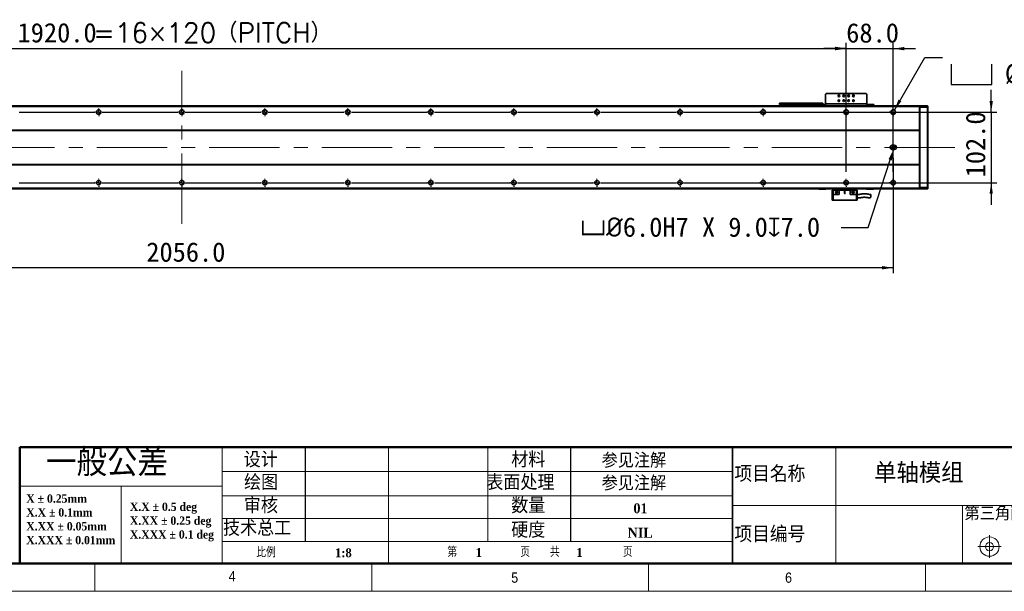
# Model space of a CAD drawing. Header units: millimetres. Extents: x 40 to 3320, y 40 to 2336.
# Tile 5 of 12: x 1171 to 2594, y 40 to 866. Entities that reach past the tile are written whole.
import ezdxf

# ---------------------------------------------------------------- set-up
doc = ezdxf.new("R2010")
doc.units = ezdxf.units.MM
doc.header["$LTSCALE"] = 8
doc.header["$PDSIZE"] = -1
doc.linetypes.add('CENTERX2', pattern=[20.32, 12.7, -2.54, 2.54, -2.54])
doc.layers.add('DIMNS', color=7, linetype='Continuous')
doc.layers.add('黑色实线', color=7, linetype='Continuous')
doc.styles.add('SLDTEXTSTYLE1', font='Gothic.ttf', dxfattribs={"width": 0.913})
doc.styles.add('SLDTEXTSTYLE2', font='timesbd.ttf', dxfattribs={"width": 0.933})
doc.styles.add('SLDTEXTSTYLE3', font='txt', dxfattribs={"bigfont": 'bigfont'})
doc.styles.add('SLDTEXTSTYLE4', font='txt', dxfattribs={"bigfont": 'bigfont'})
doc.styles.add('SLDTEXTSTYLE7', font='timesbd.ttf', dxfattribs={"width": 0.933, "bigfont": 'bigfont'})
doc.styles.add('SLDTEXTSTYLE8', font='txt')
doc.styles.add('SLDTEXTSTYLE9', font='txt', dxfattribs={"bigfont": 'bigfont'})
doc.dimstyles.new('SLDDIMSTYLE0', dxfattribs={"dimtxt": 28, "dimasz": 16, "dimexe": 0, "dimexo": 0.0625, "dimgap": 7, "dimtad": 2, "dimdec": 1, "dimrnd": 1e-09, "dimzin": 4, "dimdsep": 46, "dimtxsty": 'SLDTEXTSTYLE8', "dimsah": 1, "dimcen": 0.09, "dimadec": 0, "dimazin": 1, "dimtfac": 1, "dimtdec": 1, "dimtmove": 0, "dimatfit": 0, "dimfxl": 0, "dimfrac": 2, "dimtolj": 1, "dimtzin": 12, "dimarcsym": 0})
doc.dimstyles.new('SLDDIMSTYLE4', dxfattribs={"dimtxt": 28, "dimasz": 16, "dimexe": 0, "dimexo": 0.0625, "dimgap": 7, "dimtad": 0, "dimtih": 1, "dimtoh": 1, "dimdec": 1, "dimrnd": 1e-09, "dimzin": 4, "dimdsep": 46, "dimtxsty": 'SLDTEXTSTYLE8', "dimsah": 1, "dimcen": 0, "dimadec": 0, "dimazin": 1, "dimtfac": 1, "dimtdec": 1, "dimtofl": 0, "dimtmove": 0, "dimatfit": 3, "dimfxl": 0, "dimfrac": 2, "dimtolj": 1, "dimtzin": 12, "dimarcsym": 0})
doc.dimstyles.new('SLDDIMSTYLE5', dxfattribs={"dimtxt": 28, "dimasz": 16, "dimexe": 0, "dimexo": 0.0625, "dimgap": 7, "dimtad": 2, "dimdec": 1, "dimrnd": 1e-09, "dimzin": 4, "dimdsep": 46, "dimtxsty": 'SLDTEXTSTYLE8', "dimsah": 1, "dimcen": 0.09, "dimadec": 0, "dimazin": 1, "dimtfac": 1, "dimtdec": 1, "dimtofl": 0, "dimtmove": 0, "dimatfit": 3, "dimfxl": 0, "dimfrac": 2, "dimtolj": 1, "dimtzin": 12, "dimarcsym": 0})
doc.dimstyles.new('SLDDIMSTYLE7', dxfattribs={"dimtxt": 28, "dimasz": 16, "dimexe": 0, "dimexo": 0.0625, "dimgap": 7, "dimtad": 0, "dimtih": 1, "dimtoh": 1, "dimdec": 1, "dimrnd": 1e-09, "dimzin": 4, "dimdsep": 46, "dimtxsty": 'SLDTEXTSTYLE8', "dimsah": 1, "dimcen": 0, "dimadec": 0, "dimazin": 1, "dimtfac": 1, "dimtdec": 1, "dimtofl": 0, "dimtmove": 0, "dimatfit": 3, "dimfxl": 0, "dimfrac": 2, "dimtolj": 1, "dimtzin": 12, "dimarcsym": 0})

# ---------------------------------------------------------------- blocks, each defined once
blk = doc.blocks.new('SW_NOTE_0')
at = {"color": 0, "linetype": 'Continuous', "lineweight": 0, "char_height": 12, "attachment_point": 1, "style": 'SLDTEXTSTYLE2'}
for s, insert in [('X.X ± 0.5 deg', (0, 15.8)), ('X.XX ± 0.25 deg', (0, -4.2)), ('X.XXX ± 0.1 deg', (0, -24.2))]:
    blk.add_mtext(s, dxfattribs=dict(at, insert=insert))
blk = doc.blocks.new('SW_NOTE_1')
at = {"color": 0, "linetype": 'Continuous', "lineweight": 0, "char_height": 12, "attachment_point": 1, "style": 'SLDTEXTSTYLE2'}
for s, insert in [('X ± 0.25mm ', (0, 15.8)), ('X.X ± 0.1mm', (0, -4.2))]:
    blk.add_mtext(s, dxfattribs=dict(at, insert=insert))
blk = doc.blocks.new('SW_NOTE_2')
at = {"color": 0, "linetype": 'Continuous', "lineweight": 0, "char_height": 12, "attachment_point": 1, "style": 'SLDTEXTSTYLE2'}
for s, insert in [('X.XX ± 0.05mm', (0, 15.8)), ('X.XXX ± 0.01mm', (0, -4.2))]:
    blk.add_mtext(s, dxfattribs=dict(at, insert=insert))
blk = doc.blocks.new('_D_26')
at = {"layer": 'Defpoints', "color": 0}
for p in [(2434.1, 678.4), (2435, 681.2)]:
    blk.add_point(p, dxfattribs=at)
at = {"layer": '黑色实线', "color": 0, "lineweight": -2}
for p, q in [((2397.1, 565.7), (2429.1, 663.2)), ((2358.5, 565.7), (2397.1, 565.7))]:
    blk.add_line(p, q, dxfattribs=at)
at = {"layer": '黑色实线', "color": 0}
blk.add_solid([(2426.6, 664), (2431.6, 662.4), (2434.1, 678.4)], dxfattribs=at)
at = {"layer": '黑色实线', "color": 0, "insert": (1981.3, 580.2), "char_height": 28, "attachment_point": 1, "style": 'SLDTEXTSTYLE8'}
blk.add_mtext('\\A1;{\\fGDT|b0|i0|c134|p2;v\\fISOCPEUR|b0|i0|c134|p34;%%C}6.0H7 X 9.0{\\fGDT|b0|i0|c134|p2;x}7.0', dxfattribs=at)
blk = doc.blocks.new('_D_27')
at = {"layer": '黑色实线'}
for p, q in [((377.5, 671.1), (377.5, 499.4)), ((2433.5, 665.5), (2433.5, 499.4)), ((2433.5, 507.4), (377.5, 507.4))]:
    blk.add_line(p, q, dxfattribs=at)
for points in [[(377.5, 507.4), (393.5, 505), (393.5, 509.8)], [(2433.5, 507.4), (2417.5, 509.8), (2417.5, 505)]]:
    blk.add_solid(points, dxfattribs=at)
at = {"layer": '黑色实线', "insert": (1354.3, 544.1), "char_height": 28, "attachment_point": 1, "style": 'SLDTEXTSTYLE8'}
blk.add_mtext('2056.0', dxfattribs=at)
blk = doc.blocks.new('SW_SYMBOL_HOLE_SPOT')
at = {"layer": '黑色实线', "color": 0}
for p, q in [((0, 7000), (0, 600)), ((12800, 600), (12800, 7000)), ((0, 600), (12800, 600))]:
    blk.add_line(p, q, dxfattribs=at)
blk = doc.blocks.new('SW_SYMBOL_HOLE_DEPTH')
at = {"layer": '黑色实线', "color": 0}
for p, q in [((0, 7000), (6400, 7000)), ((3200, 7000), (3200, 600)), ((800, 4440), (3200, 600)), ((5600, 4440), (3200, 600))]:
    blk.add_line(p, q, dxfattribs=at)
blk = doc.blocks.new('_D_28')
at = {"layer": '黑色实线'}
for p, q in [((2435.2, 735.1), (2479, 811)), ((2479, 811), (2504.6, 811))]:
    blk.add_line(p, q, dxfattribs=at)
blk.add_solid([(2435.2, 735.1), (2445.2, 747.8), (2441.1, 750.2)], dxfattribs=at)
at = {"layer": '黑色实线', "xscale": 0.004592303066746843, "yscale": 0.004592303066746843, "zscale": 0.004592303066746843}
for name, p in [('SW_SYMBOL_HOLE_SPOT', (2517.3, 769.5)), ('SW_SYMBOL_HOLE_DEPTH', (2727.4, 769.5))]:
    blk.add_blockref(name, p, dxfattribs=at)
at = {"layer": '黑色实线', "char_height": 28, "attachment_point": 1, "style": 'SLDTEXTSTYLE8'}
for s, insert in [('38X ', (2617.3, 848)), ('%%c', (2690.2, 847.7)), (' THROUGH HOLE', (2733.5, 848)), ('%%c', (2594.7, 801.9)), (' 11.0 ', (2638, 802.2)), (' 42.0(UPSIDE DOWN)', (2768.4, 802.2))]:
    blk.add_mtext(s, dxfattribs=dict(at, insert=insert))
blk = doc.blocks.new('_D_29')
at = {"layer": '黑色实线'}
for p, q in [((2575.1, 732.2), (2575.1, 764.2)), ((2141.5, 732.2), (2583.1, 732.2)), ((2575.1, 732.2), (2575.1, 630.2)), ((2141.5, 630.2), (2583.1, 630.2)), ((2575.1, 630.2), (2575.1, 598.2))]:
    blk.add_line(p, q, dxfattribs=at)
for points in [[(2575.1, 732.2), (2577.5, 748.2), (2572.7, 748.2)], [(2575.1, 630.2), (2572.7, 614.2), (2577.5, 614.2)]]:
    blk.add_solid(points, dxfattribs=at)
at = {"layer": '黑色实线', "insert": (2538.4, 638), "char_height": 28, "attachment_point": 1, "rotation": 90, "style": 'SLDTEXTSTYLE8'}
blk.add_mtext('102.0', dxfattribs=at)
blk = doc.blocks.new('_D_30')
at = {"layer": '黑色实线'}
for p, q in [((445.5, 748.2), (445.5, 832.3)), ((2365.5, 748.2), (2365.5, 832.3)), ((445.5, 824.3), (2365.5, 824.3))]:
    blk.add_line(p, q, dxfattribs=at)
for points in [[(445.5, 824.3), (461.5, 821.9), (461.5, 826.7)], [(2365.5, 824.3), (2349.5, 826.7), (2349.5, 821.9)]]:
    blk.add_solid(points, dxfattribs=at)
at = {"layer": '黑色实线', "char_height": 28, "attachment_point": 1}
for s, insert, style in [('1920.0', (1168.3, 861), 'SLDTEXTSTYLE8'), ('=16×120（PITCH）', (1277.7, 861), 'SLDTEXTSTYLE9')]:
    blk.add_mtext(s, dxfattribs=dict(at, insert=insert, style=style))
blk = doc.blocks.new('_D_33')
at = {"layer": '黑色实线'}
for p, q in [((2365.5, 646.2), (2365.5, 831.9)), ((2433.5, 646.2), (2433.5, 831.9)), ((2365.5, 823.9), (2333.5, 823.9)), ((2365.5, 823.9), (2433.5, 823.9)), ((2433.5, 823.9), (2465.5, 823.9))]:
    blk.add_line(p, q, dxfattribs=at)
for points in [[(2365.5, 823.9), (2349.5, 826.3), (2349.5, 821.5)], [(2433.5, 823.9), (2449.5, 821.5), (2449.5, 826.3)]]:
    blk.add_solid(points, dxfattribs=at)
at = {"layer": '黑色实线', "insert": (2365.6, 860.7), "char_height": 28, "attachment_point": 1, "style": 'SLDTEXTSTYLE8'}
blk.add_mtext('68.0', dxfattribs=at)
blk = doc.blocks.new('SW_CENTERMARKSYMBOL_1')
at = {"layer": '黑色实线', "color": 0}
for p, q in [((485.08, 0), (594.92, 0)), ((594.92, 0), (594.16, 0)), ((600, 0), (597.46, 0)), ((600, 0), (597.46, 0)), ((600, 0), (597.46, 0)), ((600, 0), (597.46, 0)), ((600, 0), (597.46, 0)), ((600, 0), (597.46, 0)), ((600, 0), (597.46, 0)), ((600, 0), (597.46, 0)), ((600, 5.08), (600, 5.84)), ((600, 0), (600, 2.54)), ((600, 0), (600, 2.54)), ((600, 0), (600, 2.54)), ((600, 0), (600, 2.54)), ((600, 0), (600, 2.54)), ((600, 0), (600, 2.54)), ((600, 0), (600, 2.54)), ((600, 0), (600, 2.54)), ((600, 0), (600, -2.54)), ((600, 0), (602.54, 0)), ((600, 0), (600, -2.54)), ((600, 0), (602.54, 0)), ((600, 0), (600, -2.54)), ((600, 0), (602.54, 0)), ((600, 0), (600, -2.54)), ((600, 0), (602.54, 0)), ((600, 0), (600, -2.54)), ((600, 0), (602.54, 0)), ((600, 0), (600, -2.54)), ((600, 0), (602.54, 0)), ((600, 0), (600, -2.54)), ((600, 0), (602.54, 0)), ((600, 0), (600, -2.54)), ((600, 0), (602.54, 0)), ((605.08, 0), (605.84, 0)), ((605.08, 0), (714.92, 0)), ((714.92, 0), (714.16, 0)), ((720, 0), (717.46, 0)), ((720, 0), (717.46, 0)), ((720, 0), (717.46, 0)), ((720, 0), (717.46, 0)), ((720, 0), (717.46, 0)), ((720, 0), (717.46, 0)), ((720, 0), (717.46, 0)), ((720, 0), (717.46, 0)), ((720, 0), (717.46, 0)), ((720, 5.08), (720, 5.84)), ((720, 0), (720, 2.54)), ((720, 0), (720, 2.54)), ((720, 0), (720, 2.54)), ((720, 0), (720, 2.54)), ((720, 0), (720, 2.54)), ((720, 0), (720, 2.54)), ((720, 0), (720, 2.54)), ((720, 0), (720, 2.54)), ((720, 0), (720, 2.54)), ((720, 0), (720, -2.54)), ((720, 0), (722.54, 0)), ((720, 0), (720, -2.54)), ((720, 0), (722.54, 0)), ((720, 0), (720, -2.54)), ((720, 0), (722.54, 0)), ((720, 0), (720, -2.54)), ((720, 0), (722.54, 0)), ((720, 0), (720, -2.54)), ((720, 0), (722.54, 0)), ((720, 0), (720, -2.54)), ((720, 0), (722.54, 0)), ((720, 0), (720, -2.54)), ((720, 0), (722.54, 0)), ((720, 0), (720, -2.54)), ((720, 0), (722.54, 0)), ((720, 0), (720, -2.54)), ((720, 0), (722.54, 0)), ((725.08, 0), (725.84, 0)), ((725.08, 0), (834.92, 0)), ((834.92, 0), (834.16, 0)), ((840, 0), (837.46, 0)), ((840, 0), (837.46, 0)), ((840, 0), (837.46, 0)), ((840, 0), (837.46, 0)), ((840, 0), (837.46, 0)), ((840, 0), (837.46, 0)), ((840, 0), (837.46, 0)), ((840, 0), (837.46, 0)), ((840, 5.08), (840, 5.84)), ((840, 0), (840, 2.54)), ((840, 0), (840, 2.54)), ((840, 0), (840, 2.54)), ((840, 0), (840, 2.54)), ((840, 0), (840, 2.54)), ((840, 0), (840, 2.54)), ((840, 0), (840, 2.54)), ((840, 0), (840, 2.54)), ((840, 0), (840, -2.54)), ((840, 0), (842.54, 0)), ((840, 0), (840, -2.54)), ((840, 0), (842.54, 0)), ((840, 0), (840, -2.54)), ((840, 0), (842.54, 0)), ((840, 0), (840, -2.54)), ((840, 0), (842.54, 0)), ((840, 0), (840, -2.54)), ((840, 0), (842.54, 0)), ((840, 0), (840, -2.54)), ((840, 0), (842.54, 0)), ((840, 0), (840, -2.54)), ((840, 0), (842.54, 0)), ((840, 0), (840, -2.54)), ((840, 0), (842.54, 0)), ((845.08, 0), (845.84, 0)), ((845.08, 0), (954.92, 0)), ((954.92, 0), (954.16, 0)), ((960, 0), (957.46, 0)), ((960, 0), (957.46, 0)), ((960, 0), (957.46, 0)), ((960, 0), (957.46, 0)), ((960, 0), (957.46, 0)), ((960, 0), (957.46, 0)), ((960, 0), (957.46, 0)), ((960, 5.08), (960, 5.84)), ((960, 0), (960, 2.54)), ((960, 0), (960, 2.54)), ((960, 0), (960, 2.54)), ((960, 0), (960, 2.54)), ((960, 0), (960, 2.54)), ((960, 0), (960, 2.54)), ((960, 0), (960, 2.54)), ((960, 0), (960, -2.54)), ((960, 0), (962.54, 0)), ((960, 0), (960, -2.54)), ((960, 0), (962.54, 0)), ((960, 0), (960, -2.54)), ((960, 0), (962.54, 0)), ((960, 0), (960, -2.54)), ((960, 0), (962.54, 0)), ((960, 0), (960, -2.54)), ((960, 0), (962.54, 0)), ((960, 0), (960, -2.54)), ((960, 0), (962.54, 0)), ((960, 0), (960, -2.54)), ((960, 0), (962.54, 0)), ((965.08, 0), (965.84, 0)), ((965.08, 0), (1074.92, 0)), ((1074.92, 0), (1074.16, 0)), ((1080, 0), (1077.46, 0)), ((1080, 0), (1077.46, 0)), ((1080, 0), (1077.46, 0)), ((1080, 0), (1077.46, 0)), ((1080, 0), (1077.46, 0)), ((1080, 0), (1077.46, 0)), ((1080, 5.08), (1080, 5.84)), ((1080, 0), (1080, 2.54)), ((1080, 0), (1080, 2.54)), ((1080, 0), (1080, 2.54)), ((1080, 0), (1080, 2.54)), ((1080, 0), (1080, 2.54)), ((1080, 0), (1080, 2.54)), ((1080, 0), (1080, -2.54)), ((1080, 0), (1082.54, 0)), ((1080, 0), (1080, -2.54)), ((1080, 0), (1082.54, 0)), ((1080, 0), (1080, -2.54)), ((1080, 0), (1082.54, 0)), ((1080, 0), (1080, -2.54)), ((1080, 0), (1082.54, 0)), ((1080, 0), (1080, -2.54)), ((1080, 0), (1082.54, 0)), ((1080, 0), (1080, -2.54)), ((1080, 0), (1082.54, 0)), ((1085.08, 0), (1085.84, 0)), ((1085.08, 0), (1194.92, 0)), ((1194.92, 0), (1194.16, 0)), ((1200, 0), (1197.46, 0)), ((1200, 0), (1197.46, 0)), ((1200, 0), (1197.46, 0)), ((1200, 0), (1197.46, 0)), ((1200, 0), (1197.46, 0)), ((1200, 5.08), (1200, 5.84)), ((1200, 0), (1200, 2.54)), ((1200, 0), (1200, 2.54)), ((1200, 0), (1200, 2.54)), ((1200, 0), (1200, 2.54)), ((1200, 0), (1200, 2.54)), ((1200, 0), (1200, -2.54)), ((1200, 0), (1202.54, 0)), ((1200, 0), (1200, -2.54)), ((1200, 0), (1202.54, 0)), ((1200, 0), (1200, -2.54)), ((1200, 0), (1202.54, 0)), ((1200, 0), (1200, -2.54)), ((1200, 0), (1202.54, 0)), ((1200, 0), (1200, -2.54)), ((1200, 0), (1202.54, 0)), ((1205.08, 0), (1205.84, 0)), ((1205.08, 0), (1314.92, 0)), ((1314.92, 0), (1314.16, 0)), ((1320, 0), (1317.46, 0)), ((1320, 0), (1317.46, 0)), ((1320, 0), (1317.46, 0)), ((1320, 0), (1317.46, 0)), ((1320, 5.08), (1320, 5.84)), ((1320, 0), (1320, 2.54)), ((1320, 0), (1320, 2.54)), ((1320, 0), (1320, 2.54)), ((1320, 0), (1320, 2.54)), ((1320, 0), (1320, -2.54)), ((1320, 0), (1322.54, 0)), ((1320, 0), (1320, -2.54)), ((1320, 0), (1322.54, 0)), ((1320, 0), (1320, -2.54)), ((1320, 0), (1322.54, 0)), ((1320, 0), (1320, -2.54)), ((1320, 0), (1322.54, 0)), ((1325.08, 0), (1325.84, 0)), ((1325.08, 0), (1434.92, 0)), ((1434.92, 0), (1434.16, 0)), ((1440, 0), (1437.46, 0)), ((1440, 0), (1437.46, 0)), ((1440, 0), (1437.46, 0)), ((1440, 5.08), (1440, 5.84)), ((1440, 0), (1440, 2.54)), ((1440, 0), (1440, 2.54)), ((1440, 0), (1440, 2.54)), ((1440, 0), (1440, -2.54)), ((1440, 0), (1442.54, 0)), ((1440, 0), (1440, -2.54)), ((1440, 0), (1442.54, 0)), ((1440, 0), (1440, -2.54)), ((1440, 0), (1442.54, 0)), ((1445.08, 0), (1445.84, 0)), ((1445.08, 0), (1554.92, 0)), ((1554.92, 0), (1554.16, 0)), ((1560, 0), (1557.46, 0)), ((1560, 0), (1557.46, 0)), ((1560, 5.08), (1560, 5.84)), ((1560, 0), (1560, 2.54)), ((1560, 0), (1560, 2.54)), ((1560, 0), (1560, -2.54)), ((1560, 0), (1562.54, 0)), ((1560, 0), (1560, -2.54)), ((1560, 0), (1562.54, 0)), ((1565.08, 0), (1565.84, 0)), ((1565.08, 0), (1674.92, 0)), ((1680, 0), (1677.46, 0)), ((1680, 5.08), (1680, 5.84)), ((1680, 0), (1680, 2.54)), ((1680, 0), (1680, -2.54)), ((1680, 0), (1682.54, 0)), ((1685.08, 0), (1685.84, 0)), ((600, -5.08), (600, -5.84)), ((720, -5.08), (720, -5.84)), ((840, -5.08), (840, -5.84)), ((960, -5.08), (960, -5.84)), ((1080, -5.08), (1080, -5.84)), ((1200, -5.08), (1200, -5.84)), ((1320, -5.08), (1320, -5.84)), ((1440, -5.08), (1440, -5.84)), ((1560, -5.08), (1560, -5.84)), ((1680, -5.08), (1680, -5.84))]:
    blk.add_line(p, q, dxfattribs=at)
blk = doc.blocks.new('SW_CENTERMARKSYMBOL_2')
at = {"layer": '黑色实线', "color": 0}
for p, q in [((365.08, 0), (474.92, 0)), ((474.92, 0), (474.16, 0)), ((480, 0), (477.46, 0)), ((480, 0), (477.46, 0)), ((480, 0), (477.46, 0)), ((480, 0), (477.46, 0)), ((480, 0), (477.46, 0)), ((480, 0), (477.46, 0)), ((480, 0), (477.46, 0)), ((480, 0), (477.46, 0)), ((480, 5.08), (480, 5.84)), ((480, 0), (480, 2.54)), ((480, 0), (480, 2.54)), ((480, 0), (480, 2.54)), ((480, 0), (480, 2.54)), ((480, 0), (480, 2.54)), ((480, 0), (480, 2.54)), ((480, 0), (480, 2.54)), ((480, 0), (480, 2.54)), ((480, 0), (480, -2.54)), ((480, 0), (482.54, 0)), ((480, 0), (480, -2.54)), ((480, 0), (482.54, 0)), ((480, 0), (480, -2.54)), ((480, 0), (482.54, 0)), ((480, 0), (480, -2.54)), ((480, 0), (482.54, 0)), ((480, 0), (480, -2.54)), ((480, 0), (482.54, 0)), ((480, 0), (480, -2.54)), ((480, 0), (482.54, 0)), ((480, 0), (480, -2.54)), ((480, 0), (482.54, 0)), ((480, 0), (480, -2.54)), ((480, 0), (482.54, 0)), ((485.08, 0), (485.84, 0)), ((485.08, 0), (594.92, 0)), ((594.92, 0), (594.16, 0)), ((600, 0), (597.46, 0)), ((600, 0), (597.46, 0)), ((600, 0), (597.46, 0)), ((600, 0), (597.46, 0)), ((600, 0), (597.46, 0)), ((600, 0), (597.46, 0)), ((600, 0), (597.46, 0)), ((600, 0), (597.46, 0)), ((600, 0), (597.46, 0)), ((600, 5.08), (600, 5.84)), ((600, 0), (600, 2.54)), ((600, 0), (600, 2.54)), ((600, 0), (600, 2.54)), ((600, 0), (600, 2.54)), ((600, 0), (600, 2.54)), ((600, 0), (600, 2.54)), ((600, 0), (600, 2.54)), ((600, 0), (600, 2.54)), ((600, 0), (600, 2.54)), ((600, 0), (600, -2.54)), ((600, 0), (602.54, 0)), ((600, 0), (600, -2.54)), ((600, 0), (602.54, 0)), ((600, 0), (600, -2.54)), ((600, 0), (602.54, 0)), ((600, 0), (600, -2.54)), ((600, 0), (602.54, 0)), ((600, 0), (600, -2.54)), ((600, 0), (602.54, 0)), ((600, 0), (600, -2.54)), ((600, 0), (602.54, 0)), ((600, 0), (600, -2.54)), ((600, 0), (602.54, 0)), ((600, 0), (600, -2.54)), ((600, 0), (602.54, 0)), ((600, 0), (600, -2.54)), ((600, 0), (602.54, 0)), ((605.08, 0), (605.84, 0)), ((605.08, 0), (714.92, 0)), ((714.92, 0), (714.16, 0)), ((720, 0), (717.46, 0)), ((720, 0), (717.46, 0)), ((720, 0), (717.46, 0)), ((720, 0), (717.46, 0)), ((720, 0), (717.46, 0)), ((720, 0), (717.46, 0)), ((720, 0), (717.46, 0)), ((720, 0), (717.46, 0)), ((720, 5.08), (720, 5.84)), ((720, 0), (720, 2.54)), ((720, 0), (720, 2.54)), ((720, 0), (720, 2.54)), ((720, 0), (720, 2.54)), ((720, 0), (720, 2.54)), ((720, 0), (720, 2.54)), ((720, 0), (720, 2.54)), ((720, 0), (720, 2.54)), ((720, 0), (720, -2.54)), ((720, 0), (722.54, 0)), ((720, 0), (720, -2.54)), ((720, 0), (722.54, 0)), ((720, 0), (720, -2.54)), ((720, 0), (722.54, 0)), ((720, 0), (720, -2.54)), ((720, 0), (722.54, 0)), ((720, 0), (720, -2.54)), ((720, 0), (722.54, 0)), ((720, 0), (720, -2.54)), ((720, 0), (722.54, 0)), ((720, 0), (720, -2.54)), ((720, 0), (722.54, 0)), ((720, 0), (720, -2.54)), ((720, 0), (722.54, 0)), ((725.08, 0), (725.84, 0)), ((725.08, 0), (834.92, 0)), ((834.92, 0), (834.16, 0)), ((840, 0), (837.46, 0)), ((840, 0), (837.46, 0)), ((840, 0), (837.46, 0)), ((840, 0), (837.46, 0)), ((840, 0), (837.46, 0)), ((840, 0), (837.46, 0)), ((840, 0), (837.46, 0)), ((840, 5.08), (840, 5.84)), ((840, 0), (840, 2.54)), ((840, 0), (840, 2.54)), ((840, 0), (840, 2.54)), ((840, 0), (840, 2.54)), ((840, 0), (840, 2.54)), ((840, 0), (840, 2.54)), ((840, 0), (840, 2.54)), ((840, 0), (840, -2.54)), ((840, 0), (842.54, 0)), ((840, 0), (840, -2.54)), ((840, 0), (842.54, 0)), ((840, 0), (840, -2.54)), ((840, 0), (842.54, 0)), ((840, 0), (840, -2.54)), ((840, 0), (842.54, 0)), ((840, 0), (840, -2.54)), ((840, 0), (842.54, 0)), ((840, 0), (840, -2.54)), ((840, 0), (842.54, 0)), ((840, 0), (840, -2.54)), ((840, 0), (842.54, 0)), ((845.08, 0), (845.84, 0)), ((845.08, 0), (954.92, 0)), ((954.92, 0), (954.16, 0)), ((960, 0), (957.46, 0)), ((960, 0), (957.46, 0)), ((960, 0), (957.46, 0)), ((960, 0), (957.46, 0)), ((960, 0), (957.46, 0)), ((960, 0), (957.46, 0)), ((960, 5.08), (960, 5.84)), ((960, 0), (960, 2.54)), ((960, 0), (960, 2.54)), ((960, 0), (960, 2.54)), ((960, 0), (960, 2.54)), ((960, 0), (960, 2.54)), ((960, 0), (960, 2.54)), ((960, 0), (960, -2.54)), ((960, 0), (962.54, 0)), ((960, 0), (960, -2.54)), ((960, 0), (962.54, 0)), ((960, 0), (960, -2.54)), ((960, 0), (962.54, 0)), ((960, 0), (960, -2.54)), ((960, 0), (962.54, 0)), ((960, 0), (960, -2.54)), ((960, 0), (962.54, 0)), ((960, 0), (960, -2.54)), ((960, 0), (962.54, 0)), ((965.08, 0), (965.84, 0)), ((965.08, 0), (1074.92, 0)), ((1074.92, 0), (1074.16, 0)), ((1080, 0), (1077.46, 0)), ((1080, 0), (1077.46, 0)), ((1080, 0), (1077.46, 0)), ((1080, 0), (1077.46, 0)), ((1080, 0), (1077.46, 0)), ((1080, 5.08), (1080, 5.84)), ((1080, 0), (1080, 2.54)), ((1080, 0), (1080, 2.54)), ((1080, 0), (1080, 2.54)), ((1080, 0), (1080, 2.54)), ((1080, 0), (1080, 2.54)), ((1080, 0), (1080, -2.54)), ((1080, 0), (1082.54, 0)), ((1080, 0), (1080, -2.54)), ((1080, 0), (1082.54, 0)), ((1080, 0), (1080, -2.54)), ((1080, 0), (1082.54, 0)), ((1080, 0), (1080, -2.54)), ((1080, 0), (1082.54, 0)), ((1080, 0), (1080, -2.54)), ((1080, 0), (1082.54, 0)), ((1085.08, 0), (1085.84, 0)), ((1085.08, 0), (1194.92, 0)), ((1194.92, 0), (1194.16, 0)), ((1200, 0), (1197.46, 0)), ((1200, 0), (1197.46, 0)), ((1200, 0), (1197.46, 0)), ((1200, 0), (1197.46, 0)), ((1200, 5.08), (1200, 5.84)), ((1200, 0), (1200, 2.54)), ((1200, 0), (1200, 2.54)), ((1200, 0), (1200, 2.54)), ((1200, 0), (1200, 2.54)), ((1200, 0), (1200, -2.54)), ((1200, 0), (1202.54, 0)), ((1200, 0), (1200, -2.54)), ((1200, 0), (1202.54, 0)), ((1200, 0), (1200, -2.54)), ((1200, 0), (1202.54, 0)), ((1200, 0), (1200, -2.54)), ((1200, 0), (1202.54, 0)), ((1205.08, 0), (1205.84, 0)), ((1205.08, 0), (1314.92, 0)), ((1314.92, 0), (1314.16, 0)), ((1320, 0), (1317.46, 0)), ((1320, 0), (1317.46, 0)), ((1320, 0), (1317.46, 0)), ((1320, 5.08), (1320, 5.84)), ((1320, 0), (1320, 2.54)), ((1320, 0), (1320, 2.54)), ((1320, 0), (1320, 2.54)), ((1320, 0), (1320, -2.54)), ((1320, 0), (1322.54, 0)), ((1320, 0), (1320, -2.54)), ((1320, 0), (1322.54, 0)), ((1320, 0), (1320, -2.54)), ((1320, 0), (1322.54, 0)), ((1325.08, 0), (1325.84, 0)), ((1325.08, 0), (1434.92, 0)), ((1434.92, 0), (1434.16, 0)), ((1440, 0), (1437.46, 0)), ((1440, 0), (1437.46, 0)), ((1440, 5.08), (1440, 5.84)), ((1440, 0), (1440, 2.54)), ((1440, 0), (1440, 2.54)), ((1440, 0), (1440, -2.54)), ((1440, 0), (1442.54, 0)), ((1440, 0), (1440, -2.54)), ((1440, 0), (1442.54, 0)), ((1445.08, 0), (1445.84, 0)), ((1445.08, 0), (1554.92, 0)), ((1560, 0), (1557.46, 0)), ((1560, 5.08), (1560, 5.84)), ((1560, 0), (1560, 2.54)), ((1560, 0), (1560, -2.54)), ((1560, 0), (1562.54, 0)), ((1565.08, 0), (1565.84, 0)), ((480, -5.08), (480, -5.84)), ((600, -5.08), (600, -5.84)), ((720, -5.08), (720, -5.84)), ((840, -5.08), (840, -5.84)), ((960, -5.08), (960, -5.84)), ((1080, -5.08), (1080, -5.84)), ((1200, -5.08), (1200, -5.84)), ((1320, -5.08), (1320, -5.84)), ((1440, -5.08), (1440, -5.84)), ((1560, -5.08), (1560, -5.84))]:
    blk.add_line(p, q, dxfattribs=at)
blk = doc.blocks.new('SW_CENTERMARKSYMBOL_3')
at = {"layer": '黑色实线', "color": 0}
for p, q in [((-5.08, 0), (-5.84, 0)), ((0, 0), (-2.54, 0)), ((0, 5.08), (0, 5.84)), ((0, 0), (0, 2.54)), ((0, 0), (0, -2.54)), ((0, 0), (2.54, 0)), ((5.08, 0), (5.84, 0)), ((0, -5.08), (0, -5.84))]:
    blk.add_line(p, q, dxfattribs=at)
blk = doc.blocks.new('SW_CENTERMARKSYMBOL_4')
at = {"layer": '黑色实线', "color": 0}
for p, q in [((-5.08, 0), (-5.84, 0)), ((0, 0), (-2.54, 0)), ((0, 5.08), (0, 5.84)), ((0, 0), (0, 2.54)), ((0, 0), (0, -2.54)), ((0, 0), (2.54, 0)), ((5.08, 0), (5.84, 0)), ((0, -5.08), (0, -5.84))]:
    blk.add_line(p, q, dxfattribs=at)
blk = doc.blocks.new('SW_CENTERMARKSYMBOL_5')
at = {"layer": '黑色实线', "color": 0}
for p, q in [((-5.08, 0), (-5.54, 0)), ((0, 0), (-2.54, 0)), ((0, 5.08), (0, 5.54)), ((0, 0), (0, 2.54)), ((0, 0), (2.54, 0)), ((0, 0), (0, -2.54)), ((5.08, 0), (5.54, 0)), ((0, -5.08), (0, -5.54))]:
    blk.add_line(p, q, dxfattribs=at)
blk = doc.blocks.new('SW_DOWELSYMBOL_5')
at = {"linetype": 'Continuous', "lineweight": 18}
h = blk.add_hatch(color=0, dxfattribs=at)
edge = h.paths.add_edge_path(flags=0)
edge.add_arc((0, 0), 3, 180, 270)
edge.add_line((0, -3), (0, 0))
edge.add_line((0, 0), (-3, 0))
h = blk.add_hatch(color=0, dxfattribs=at)
edge = h.paths.add_edge_path(flags=0)
edge.add_arc((0, 0), 3, 0, 90)
edge.add_line((0, 3), (0, 0))
edge.add_line((0, 0), (3, 0))
at = {"layer": '黑色实线', "color": 0}
blk.add_circle((0, 0), 3, dxfattribs=at)
blk = doc.blocks.new('SW_DOWELSYMBOL_6')
at = {"linetype": 'Continuous', "lineweight": 18}
h = blk.add_hatch(color=0, dxfattribs=at)
edge = h.paths.add_edge_path(flags=0)
edge.add_arc((0, 0), 3, 180, 270)
edge.add_line((0, -3), (0, 0))
edge.add_line((0, 0), (-3, 0))
h = blk.add_hatch(color=0, dxfattribs=at)
edge = h.paths.add_edge_path(flags=0)
edge.add_arc((0, 0), 3, 0, 90)
edge.add_line((0, 3), (0, 0))
edge.add_line((0, 0), (3, 0))
at = {"layer": '黑色实线', "color": 0}
blk.add_circle((0, 0), 3, dxfattribs=at)

msp = doc.modelspace()

# ---------------------------------------------------------------- linework, layer by layer
at = {"color": 7, "linetype": 'Continuous', "lineweight": 35}
for p, q in [((2336.5144468, 759.0456268), (2335.5145193, 758.0456247)), ((2335.5145193, 758.0456247), (2335.5145193, 744.2456221)), ((2394.5145345, 759.0456268), (2336.5144468, 759.0456268)), ((2395.5144621, 758.0456247), (2394.5145345, 759.0456268)), ((2395.5144621, 744.2456221), (2395.5144621, 758.0456247)), ((2471.5144373, 741.2456235), (339.5144678, 741.2456235)), ((2471.5144373, 740.2456252), (339.5144678, 740.2456252)), ((2269.0145708, 743.250761), (2269.0145708, 745.250765)), ((2269.0145708, 745.250765), (2270.0144983, 745.250765)), ((2270.0144983, 743.250761), (2269.0145708, 743.250761)), ((2270.0144983, 745.250765), (2270.0144983, 743.250761)), ((2270.0144983, 745.250765), (2324.0143991, 745.250765)), ((2270.0144983, 743.250761), (2324.0143991, 743.250761)), ((2297.0144487, 741.4174264), (2297.0144487, 743.250761)), ((2297.0144487, 741.2456235), (2297.0144487, 741.4174264)), ((2324.0143991, 743.250761), (2324.0143991, 745.250765)), ((2324.0143991, 745.250765), (2332.0145345, 745.250765)), ((2332.0145345, 743.250761), (2324.0143991, 743.250761)), ((2325.5145288, 741.2456235), (2325.5145288, 743.2456201)), ((2325.5145288, 743.2456201), (2326.5144563, 743.2456201)), ((2326.5144563, 743.2456201), (2326.5144563, 741.2456235)), ((2326.5144563, 743.2456201), (2334.5143533, 743.2456201)), ((2332.0145345, 745.250765), (2332.0145345, 743.250761)), ((2332.0145345, 743.250761), (2332.0145345, 743.2456201)), ((2334.5143533, 743.2456201), (2334.5143533, 741.2456235)), ((2335.5145193, 743.2456201), (2334.5143533, 743.2456201)), ((2395.5144621, 744.2456221), (2335.5145193, 744.2456221)), ((2335.5145193, 741.2456235), (2335.5145193, 744.2456221)), ((2395.5144621, 744.2456221), (2395.5144621, 741.2456235)), ((2396.5143896, 743.2456201), (2395.5144621, 743.2456201)), ((2396.5143896, 743.2456201), (2396.5143896, 741.2456235)), ((2396.5143896, 743.2456201), (2404.514525, 743.2456201)), ((2404.514525, 741.2456235), (2404.514525, 743.2456201)), ((2404.514525, 743.2456201), (2405.5144525, 743.2456201)), ((2405.5144525, 743.2456201), (2405.5144525, 741.2456235)), ((2471.5144373, 740.9456259), (2471.8143678, 741.2456235)), ((2471.5144373, 740.2456252), (2471.5144373, 741.2456235)), ((2471.5144373, 706.2456233), (2471.5144373, 740.2456252)), ((2471.8143678, 741.2456235), (2471.8143678, 739.2456232)), ((2471.8143678, 741.2456235), (2483.2143522, 741.2456235)), ((2483.2143522, 739.2456232), (2483.2143522, 741.2456235)), ((2483.5145212, 740.9456259), (2483.2143522, 741.2456235)), ((2483.5145212, 740.9456259), (2483.5145212, 739.1213586)), ((2430.5145479, 733.6203976), (2430.5145479, 730.8708502)), ((2471.5144373, 739.1213586), (2471.8143678, 739.2456232)), ((2471.8143678, 739.2456232), (2471.8143678, 623.2456228)), ((2483.2143522, 739.2456232), (2471.8143678, 739.2456232)), ((2483.2143522, 623.2456228), (2483.2143522, 739.2456232)), ((2483.5145212, 739.1213586), (2483.2143522, 739.2456232)), ((2483.5145212, 739.1213586), (2483.5145212, 623.3698873)), ((2471.5144373, 706.2456233), (339.5144678, 706.2456233)), ((2471.5144373, 705.7456242), (339.5144678, 705.7456242)), ((2471.5144373, 706.2456233), (2471.5144373, 705.7456242)), ((2471.5144373, 656.7456236), (2471.5144373, 705.7456242)), ((2435.0144601, 684.2456235), (2432.0144392, 684.2456235)), ((2432.0144392, 678.2456235), (2435.0144601, 678.2456235)), ((2471.5144373, 656.7456236), (339.5144678, 656.7456236)), ((2471.5144373, 656.2456226), (339.5144678, 656.2456226)), ((2471.5144373, 656.2456226), (2471.5144373, 656.7456236)), ((2471.5144373, 622.2456245), (2471.5144373, 656.2456226)), ((2430.5145479, 631.6203957), (2430.5145479, 628.8708521)), ((2471.5144373, 622.2456245), (339.5144678, 622.2456245)), ((2471.5144373, 621.2456224), (339.5144678, 621.2456224)), ((2326.0144926, 621.05076), (2326.0144926, 621.2456224)), ((2326.0144926, 621.05076), (2327.0144201, 621.05076)), ((2326.3144231, 620.7507623), (2326.0144926, 621.05076)), ((2327.1386362, 620.7507623), (2326.3144231, 620.7507623)), ((2327.0144201, 621.2456224), (2327.0144201, 621.05076)), ((2327.0144201, 621.05076), (2335.0145555, 621.05076)), ((2327.1386362, 620.7507623), (2327.0144201, 621.05076)), ((2334.890101, 620.7507623), (2327.1386362, 620.7507623)), ((2334.890101, 620.7507623), (2335.0145555, 621.05076)), ((2335.7145525, 620.7507623), (2334.890101, 620.7507623)), ((2335.0145555, 621.05076), (2335.0145555, 621.2456224)), ((2335.0145555, 621.05076), (2336.014483, 621.05076)), ((2336.014483, 621.05076), (2335.7145525, 620.7507623)), ((2336.014483, 621.2456224), (2336.014483, 621.05076)), ((2345.5145097, 619.350761), (2345.5145097, 604.9507594)), ((2346.7144704, 619.350761), (2345.5145097, 619.350761)), ((2346.5144373, 619.350761), (2346.5144373, 621.2456224)), ((2346.7144704, 613.35076), (2346.5144373, 613.35076)), ((2346.5144373, 604.9507594), (2346.5144373, 613.35076)), ((2346.7144704, 619.350761), (2346.7144704, 613.35076)), ((2355.5145002, 619.350761), (2346.7144704, 619.350761)), ((2346.7144704, 613.35076), (2355.5145002, 613.35076)), ((2355.5145002, 619.350761), (2363.2645345, 619.350761)), ((2355.5145002, 619.350761), (2355.5145002, 613.35076)), ((2363.7644983, 619.350761), (2363.2645345, 619.350761)), ((2363.2645345, 619.350761), (2363.2645345, 614.6007588)), ((2363.7644983, 619.350761), (2371.5145326, 619.350761)), ((2363.7644983, 614.6007588), (2363.7644983, 619.350761)), ((2371.5145326, 613.35076), (2371.5145326, 619.350761)), ((2380.3145624, 619.350761), (2371.5145326, 619.350761)), ((2371.5145326, 613.35076), (2380.3145624, 613.35076)), ((2376.523707, 617.4019759), (2376.6550756, 616.9979757)), ((2380.3145624, 613.35076), (2380.3145624, 619.350761)), ((2381.5145231, 619.350761), (2380.3145624, 619.350761)), ((2380.5143572, 613.35076), (2380.3145624, 613.35076)), ((2380.5143572, 619.350761), (2380.5143572, 621.2456224)), ((2380.5143572, 613.35076), (2380.5143572, 604.9507594)), ((2381.5145231, 604.9507594), (2381.5145231, 619.350761)), ((2395.0144983, 621.05076), (2395.0144983, 621.2456224)), ((2395.3144289, 620.7507623), (2395.0144983, 621.05076)), ((2395.0144983, 621.05076), (2396.0144258, 621.05076)), ((2396.1386419, 620.7507623), (2395.3144289, 620.7507623)), ((2396.0144258, 621.2456224), (2396.0144258, 621.05076)), ((2396.0144258, 621.05076), (2404.0145612, 621.05076)), ((2396.1386419, 620.7507623), (2396.0144258, 621.05076)), ((2403.8901067, 620.7507623), (2396.1386419, 620.7507623)), ((2403.8901067, 620.7507623), (2404.0145612, 621.05076)), ((2404.7145582, 620.7507623), (2403.8901067, 620.7507623)), ((2404.0145612, 621.05076), (2404.0145612, 621.2456224)), ((2404.0145612, 621.05076), (2405.0144888, 621.05076)), ((2405.0144888, 621.05076), (2404.7145582, 620.7507623)), ((2405.0144888, 621.2456224), (2405.0144888, 621.05076)), ((2471.5144373, 623.3698873), (2471.8143678, 623.2456228)), ((2471.5144373, 622.2456245), (2471.5144373, 621.2456224)), ((2471.5144373, 621.5456238), (2471.8143678, 621.2456224)), ((2471.8143678, 623.2456228), (2471.8143678, 621.2456224)), ((2471.8143678, 623.2456228), (2483.2143522, 623.2456228)), ((2483.2143522, 621.2456224), (2471.8143678, 621.2456224)), ((2483.5145212, 623.3698873), (2483.2143522, 623.2456228)), ((2483.2143522, 621.2456224), (2483.2143522, 623.2456228)), ((2483.5145212, 621.5456238), (2483.2143522, 621.2456224)), ((2483.5145212, 623.3698873), (2483.5145212, 621.5456238)), ((2346.5144373, 604.9507594), (2345.5145097, 604.9507594)), ((2380.5143572, 604.9507594), (2346.5144373, 604.9507594)), ((2381.5145231, 604.9507594), (2380.5143572, 604.9507594)), ((2201.4758613, 248), (2201.4758613, 80))]:
    msp.add_line(p, q, dxfattribs=at)
at = {"color": 8, "linetype": 'Continuous', "lineweight": 35}
for p, q in [((2297.0144487, 741.4174264), (2325.5145288, 741.4174264)), ((2362.7576566, 749.7507593), (2361.2713552, 749.7507593)), ((2369.7576261, 749.7507593), (2368.2713247, 749.7507593))]:
    msp.add_line(p, q, dxfattribs=at)
at = {"color": 7, "linetype": 'Continuous', "lineweight": 50}
for p, q in [((1171.7559834, 248), (1171.7559834, 80)), ((1171.7559834, 248), (1464, 248)), ((3280, 248), (1464, 248)), ((80, 80), (3280, 80))]:
    msp.add_line(p, q, dxfattribs=at)
at = {"color": 7, "linetype": 'Continuous', "lineweight": 18}
for p, q in [((1464, 248), (1464, 220)), ((1464, 192), (1464, 248)), ((1464, 220), (1464, 248)), ((1704.336839, 248), (1704.336839, 80)), ((1848, 248), (1848, 112.0474543)), ((2350.6031435, 248), (2350.6031435, 80)), ((1464, 192), (1464, 220)), ((1464, 213.2644636), (2201.4758613, 213.2644636)), ((1464, 192), (1171.7559834, 192)), ((1317.8779917, 192), (1317.8779917, 80)), ((1464, 192), (1464, 80)), ((1464, 178.0393756), (2201.4758613, 178.0393756)), ((2201.4758613, 164), (2674.0064972, 164)), ((2533.8235685, 164), (2533.8235685, 80)), ((1464, 145.0437235), (2201.4758613, 145.0437235)), ((2572.6369816, 121.1881967), (2572.6369816, 88.504689)), ((2201.4758613, 112.0474543), (1464, 112.0474543)), ((2555.9987653, 104.5499805), (2589.6093225, 104.5499805)), ((80, 80), (3280, 80)), ((984, 80), (3280, 80)), ((1280, 40), (1280, 80)), ((1680, 40), (1680, 80)), ((2080, 80), (2080, 40)), ((2480, 40), (2480, 80)), ((40, 40), (3320, 40))]:
    msp.add_line(p, q, dxfattribs=at)
at = {"color": 7, "linetype": 'Continuous', "lineweight": 35}
for centre, radius in [((2355.0144678, 755.7456235), 1.25), ((2362.0144678, 755.7456235), 1.25), ((2369.0144678, 755.7456235), 1.25), ((2376.0144678, 755.7456235), 1.25), ((2355.0144678, 748.7456235), 1.25), ((2362.0144678, 748.7456235), 1.25), ((2369.0144678, 748.7456235), 1.25), ((2376.0144678, 748.7456235), 1.25), ((1285.5144678, 732.2456235), 3.3), ((1405.5144678, 732.2456235), 3.3), ((1525.5144678, 732.2456235), 3.3), ((1645.5144678, 732.2456235), 3.3), ((1765.5144678, 732.2456235), 3.3), ((1885.5144678, 732.2456235), 3.3), ((2005.5144678, 732.2456235), 3.3), ((2125.5144678, 732.2456235), 3.3), ((2245.5144678, 732.2456235), 3.3), ((2365.5144678, 732.2456235), 3.3), ((2433.5144678, 732.2456235), 3.3), ((1285.5144678, 630.2456235), 3.3), ((1405.5144678, 630.2456235), 3.3), ((1525.5144678, 630.2456235), 3.3), ((1645.5144678, 630.2456235), 3.3), ((1765.5144678, 630.2456235), 3.3), ((1885.5144678, 630.2456235), 3.3), ((2005.5144678, 630.2456235), 3.3), ((2125.5144678, 630.2456235), 3.3), ((2245.5144678, 630.2456235), 3.3), ((2365.5144678, 630.2456235), 3.3), ((2433.5144678, 630.2456235), 3.3), ((2351.5144678, 616.8507615), 1.6), ((2375.5144678, 616.8507615), 1.6)]:
    msp.add_circle(centre, radius, dxfattribs=at)
at = {"color": 7, "linetype": 'Continuous', "lineweight": 18}
for radius in [14, 6]:
    msp.add_circle((2572.6369816, 104.5499805), radius, dxfattribs=at)
at = {"color": 7, "linetype": 'Continuous', "lineweight": 35}
for centre, radius, start, end in [((2432.0144678, 681.2456235), 3, 90, 270), ((2435.0144678, 681.2456235), 3, 270, 90), ((2363.5144678, 614.6007615), 0.25, 180, 0)]:
    msp.add_arc(centre, radius, start, end, dxfattribs=at)
for points, knots in [([(2352.6549078, 616.9979757), (2352.674255, 616.869411), (2352.7131381, 616.6110275), (2352.6060587, 616.2208644), (2352.3840302, 615.8749531), (2352.0480474, 615.6086481), (2351.6302257, 615.4579015), (2351.1726296, 615.4506563), (2350.7376468, 615.581655), (2350.5062927, 615.7638207), (2350.3975607, 615.8494351)], [0, 0, 0, 0, 0.1147403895, 0.230599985, 0.3509269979, 0.475851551, 0.6054178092, 0.7393808, 0.8775138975, 1, 1, 1, 1]), ([(2351.4961935, 618.150234), (2351.6380107, 618.1231845), (2351.9210917, 618.0691909), (2352.2746803, 617.8165973), (2352.4539618, 617.5675498), (2352.5154736, 617.4216694), (2352.5237775, 617.4019759)], [0, 0, 0, 0, 0.3222231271, 0.6431888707, 0.9518314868, 1, 1, 1, 1]), ([(2375.5144811, 618.0007605), (2375.3985269, 617.9905456), (2375.1665779, 617.9701124), (2374.8502233, 617.8099042), (2374.5943237, 617.5699004), (2374.4219455, 617.2626797), (2374.348873, 616.9185398), (2374.3815354, 616.568135), (2374.517072, 616.2433345), (2374.7434561, 615.9738553), (2375.0397421, 615.7839387), (2375.3791745, 615.6909373), (2375.7309271, 615.7033444), (2376.0629308, 615.8198139), (2376.3453759, 616.0303501), (2376.5508971, 616.3146587), (2376.6689614, 616.6490602), (2376.6597045, 616.8816633), (2376.6550756, 616.9979757)], [0, 0, 0, 0, 0.0624926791, 0.125007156, 0.1874951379, 0.2499937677, 0.3124923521, 0.3749912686, 0.4374841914, 0.4999940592, 0.5624955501, 0.6249920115, 0.6874985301, 0.7500133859, 0.8124854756, 0.875008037, 0.9374981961, 1, 1, 1, 1]), ([(2376.6550756, 616.9979757), (2376.6743211, 616.8694101), (2376.7130007, 616.6110186), (2376.6060134, 616.2208555), (2376.3839589, 615.8750468), (2376.0481435, 615.6085103), (2375.6302052, 615.4579507), (2375.1725732, 615.4506531), (2374.7376113, 615.5815984), (2374.5063769, 615.7638172), (2374.3977285, 615.8494351)], [0, 0, 0, 0, 0.1147407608, 0.2306064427, 0.3509397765, 0.4758155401, 0.6054551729, 0.739425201, 0.8775655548, 1, 1, 1, 1]), ([(2375.4961229, 618.150234), (2375.638034, 618.1232128), (2375.9211616, 618.0693026), (2376.2746252, 617.8165067), (2376.4538919, 617.5675508), (2376.5154031, 617.4216695), (2376.523707, 617.4019759)], [0, 0, 0, 0, 0.3223879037, 0.6431980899, 0.9518327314, 1, 1, 1, 1]), ([(2400.8269048, 613.1430006), (2399.8568759, 613.2978835), (2398.0460747, 613.5870113), (2395.5773245, 613.9706715), (2393.5186616, 614.1394199), (2391.6647631, 614.1783209), (2389.6320812, 614.0976043), (2387.8007793, 613.8908008), (2386.2901744, 613.673349), (2385.2804174, 613.522275), (2384.2377795, 613.3707981), (2383.1749515, 613.2519488), (2382.2571612, 613.1744831), (2381.7079289, 613.2078336), (2381.5145231, 613.2195776)], [0, 0, 0, 0, 0.1557709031, 0.2907852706, 0.3967668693, 0.4749909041, 0.5735927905, 0.7047488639, 0.7546849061, 0.8070832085, 0.8612152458, 0.9159609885, 0.9704066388, 1, 1, 1, 1]), ([(2400.2618528, 608.2439979), (2400.2963977, 608.2300312), (2400.3944999, 608.1903677), (2400.5872899, 608.4571676), (2400.8013975, 608.9557711), (2400.989386, 609.6523478), (2401.1294147, 610.4588455), (2401.2068354, 611.2980248), (2401.2112432, 612.0780179), (2401.1378342, 612.6941233), (2401.0055676, 613.0823602), (2400.8828072, 613.112764), (2400.8269048, 613.1266093)], [0, 0, 0, 0, 0.0574080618, 0.1630301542, 0.2664639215, 0.3699796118, 0.4747894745, 0.5815850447, 0.6902324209, 0.7997770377, 0.9088229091, 1, 1, 1, 1]), ([(2381.5145231, 608.2343792), (2381.7496916, 608.2259632), (2382.4675103, 608.2002743), (2383.6128018, 608.288437), (2385.2941999, 608.4816101), (2386.9934026, 608.7502076), (2388.6702029, 608.9801717), (2390.1183827, 609.1254723), (2391.805088, 609.2110445), (2393.7153947, 609.1481658), (2395.7532376, 608.9239199), (2397.8628439, 608.5666056), (2399.4099597, 608.3291944), (2400.2563692, 608.1993094)], [0, 0, 0, 0, 0.0368696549, 0.1125394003, 0.1785117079, 0.3027980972, 0.3842632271, 0.444523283, 0.5302865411, 0.6473381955, 0.7447379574, 0.8603490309, 1, 1, 1, 1])]:
    msp.add_open_spline(points, degree=3, knots=knots, dxfattribs=at)
at = {"layer": 'DIMNS', "color": 7}
for p, q in [((1584.2007008, 112.0474543), (1584.2007008, 248)), ((1967.4614906, 248), (1967.4614906, 112.0474543))]:
    msp.add_line(p, q, dxfattribs=at)
at = {"layer": '黑色实线', "linetype": 'CENTERX2', "lineweight": 18}
for p, q in [((1405.5144678, 570.7456235), (1405.5144678, 791.7456235)), ((2522.3144678, 681.2456235), (288.7144678, 681.2456235))]:
    msp.add_line(p, q, dxfattribs=at)

# ---------------------------------------------------------------- block references
at = {"color": 7, "linetype": 'Continuous', "lineweight": 0}
for name, p in [('SW_NOTE_1', (1180.8686615, 164.1737335)), ('SW_NOTE_0', (1330.5570432, 152.3120833)), ('SW_NOTE_2', (1180.8686615, 124.1737344))]:
    msp.add_blockref(name, p, dxfattribs=at)
at = {"layer": '黑色实线'}
for name, p in [('SW_CENTERMARKSYMBOL_1', (685.5144678, 630.2456235)), ('SW_CENTERMARKSYMBOL_2', (805.5144678, 732.2456235)), ('SW_CENTERMARKSYMBOL_3', (2433.5144678, 732.2456235)), ('SW_CENTERMARKSYMBOL_5', (2433.5144678, 681.2456235)), ('SW_DOWELSYMBOL_5', (2432.0144678, 681.2456235)), ('SW_DOWELSYMBOL_6', (2435.0144678, 681.2456235)), ('SW_CENTERMARKSYMBOL_4', (2433.5144678, 630.2456235))]:
    msp.add_blockref(name, p, dxfattribs=at)

# ---------------------------------------------------------------- texts
at = {"color": 7, "linetype": 'Continuous', "lineweight": 0, "attachment_point": 1}
for s, insert, char_height, style in [('一般公差', (1209.5381584, 246.3497749), 40, 'SLDTEXTSTYLE4'), ('设计', (1495.0304099, 241.3756797), 22.4, 'SLDTEXTSTYLE4'), ('材料', (1881.5122528, 241.3756797), 22.4, 'SLDTEXTSTYLE4'), ('参见注解', (2012.291056, 239.6526885), 21.16666667, 'SLDTEXTSTYLE3'), ('{\\fSimSun|b1|i0|c134|p2;单轴模组}', (2405.8418656, 224.6368127), 25.4, 'SLDTEXTSTYLE7'), ('项目名称', (2204.0318544, 221.2187739), 23.28333333, 'SLDTEXTSTYLE4'), ('绘图', (1495.5048517, 208.5268063), 22.4, 'SLDTEXTSTYLE4'), ('表面处理', (1845.5643389, 208.5268063), 22.4, 'SLDTEXTSTYLE4'), ('参见注解', (2012.291056, 206.8038151), 21.16666667, 'SLDTEXTSTYLE3'), ('审核', (1495.2404082, 175.1148112), 22.4, 'SLDTEXTSTYLE4'), ('数量', (1881.5744726, 175.1148112), 22.4, 'SLDTEXTSTYLE4'), ('01', (2058.1738948, 167.1093645), 14.4, 'SLDTEXTSTYLE2'), ('技术总工', (1465.166365, 142.3958087), 22.4, 'SLDTEXTSTYLE4'), ('硬度', (1881.5861402, 139.7153961), 22.4, 'SLDTEXTSTYLE4'), ('NIL', (2049.9038947, 131.7099494), 14.4, 'SLDTEXTSTYLE2'), ('项目编号', (2204.0318544, 134.0506042), 23.28333333, 'SLDTEXTSTYLE4'), ('比例', (1513.2601137, 102.0862582), 12.8, 'SLDTEXTSTYLE4'), ('1:8', (1627.0750032, 102.0796202), 12.8, 'SLDTEXTSTYLE2'), ('第        页', (1789.3223946, 102.5651891), 12.8, 'SLDTEXTSTYLE4'), ('1', (1830.3180401, 102.5585511), 12.8, 'SLDTEXTSTYLE2'), ('共        页', (1937.4933412, 102.5651891), 12.8, 'SLDTEXTSTYLE4'), ('1', (1975.7024214, 102.5585511), 12.8, 'SLDTEXTSTYLE2'), ('4', (1473.3333333, 69.1704848), 14.8166667, 'SLDTEXTSTYLE1'), ('5', (1881.5851378, 67.1747364), 14.8166667, 'SLDTEXTSTYLE1'), ('6', (2277.2582016, 67.1747364), 14.8166667, 'SLDTEXTSTYLE1')]:
    msp.add_mtext(s, dxfattribs=dict(at, insert=insert, char_height=char_height, style=style))
at = {"layer": 'DIMNS', "color": 7, "insert": (2536.4839625, 162.4328436), "char_height": 20, "attachment_point": 1, "style": 'SLDTEXTSTYLE4'}
msp.add_mtext('第三角画法', dxfattribs=at)

# ---------------------------------------------------------------- dimensions: what is measured, and where the dimension line sits
at = {"layer": '黑色实线'}
dim = msp.add_linear_dim(base=(2365.5144678, 824.3008592), p1=(445.5144678, 738.0856235), p2=(2365.5144678, 738.0856235), text='<>=16×120（PITCH）', dimstyle='SLDDIMSTYLE5', dxfattribs=at)
dim.commit()
dim.dimension.update_dxf_attribs({"geometry": '_D_30', "text_midpoint": (1384.0156819, 824.3008592), "dimtype": 160})
for base, p1, p2, dimstyle, picture, middle in [((2433.5144678, 823.9180955), (2365.5144678, 636.0856235), (2433.5144678, 636.0856235), 'SLDDIMSTYLE0', '_D_33', (2400.0889261, 823.9180955)), ((377.5144678, 507.3852781), (2433.5144678, 675.7056235), (377.5144678, 681.2456235), 'SLDDIMSTYLE5', '_D_27', (1409.0157901, 507.3852781))]:
    dim = msp.add_linear_dim(base=base, p1=p1, p2=p2, dimstyle=dimstyle, dxfattribs=at)
    dim.commit()
    dim.dimension.update_dxf_attribs({"geometry": picture, "text_midpoint": middle, "dimtype": 160})
dim = msp.add_diameter_dim_2p(p1=(2431.8644678, 729.3877396), p2=(2435.1644678, 735.1035073), text='38X %%c THROUGH HOLE\\P{\\fGDT;v}%%c <> {\\fGDT;x} 42.0(UPSIDE DOWN)\\P', dimstyle='SLDDIMSTYLE4', dxfattribs=at)
dim.commit()
dim.dimension.update_dxf_attribs({"geometry": '_D_28', "text_midpoint": (2818.9070247, 810.9817314), "dimtype": 163})
dim = msp.add_linear_dim(base=(2575.1397548, 630.2456235), p1=(2131.3544678, 732.2456235), p2=(2131.3544678, 630.2456235), angle=90, dimstyle='SLDDIMSTYLE0', dxfattribs=at)
dim.commit()
dim.dimension.update_dxf_attribs({"geometry": '_D_29', "text_midpoint": (2575.1397548, 682.5631106), "dimtype": 160})
dim = msp.add_radius_dim(center=(2435.0144678, 681.2456235), mpoint=(2434.0800628, 678.3948539), text='{\\fGDT|b0|i0|c134|p2;v\\fISOCPEUR|b0|i0|c134|p34;%%C}6.0H7 X 9.0{\\fGDT|b0|i0|c134|p2;x}7.0', dimstyle='SLDDIMSTYLE7', override={"dimpost": '<>'}, dxfattribs=at)
dim.commit()
dim.dimension.update_dxf_attribs({"geometry": '_D_26', "text_midpoint": (2166.3922475, 565.6789557), "dimtype": 164})

doc.saveas('drawing.dxf')
